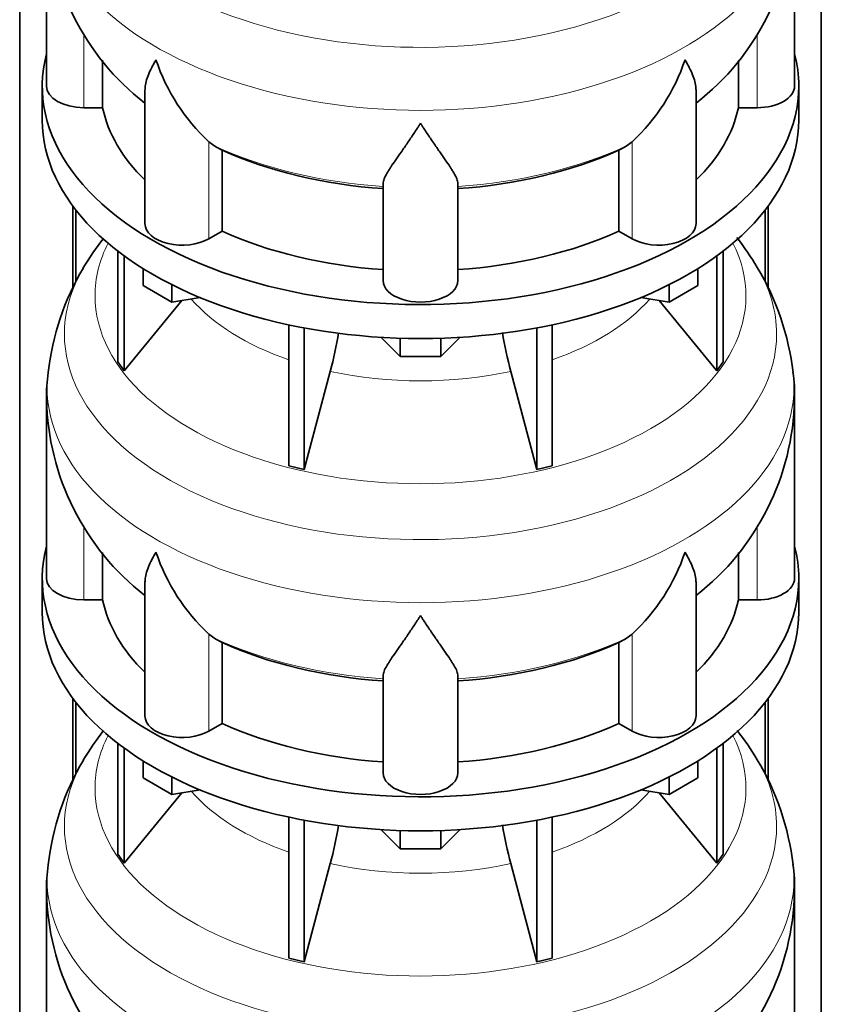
# Model space of a CAD drawing. Header units: millimetres. Extents: x 160 to 768, y -1238 to 1433.
# Tile 6 of 15: x 573 to 766, y -750 to -513. Entities that reach past the tile are written whole.
import ezdxf

# ---------------------------------------------------------------- set-up
doc = ezdxf.new("R2010")
doc.units = ezdxf.units.MM
doc.layers.add('LOW_134-5', color=7, linetype='Continuous')
doc.layers.add('VSI134_DIFFUSORE', color=7, linetype='Continuous')

# ---------------------------------------------------------------- blocks, each defined once
blk = doc.blocks.new('SE4')
at = {"layer": 'LOW_134-5', "color": 7, "linetype": 'Continuous', "lineweight": 35}
for p, q in [((573.42, -970.71), (573.42, -366.16)), ((766.28, -970.71), (766.28, -366.16)), ((586.17, -558.07), (586.17, -577.79)), ((753.53, -558.07), (753.53, -577.84)), ((586.93, -559.06), (586.93, -576.38)), ((752.77, -559.06), (752.77, -576.32)), ((586.17, -676.47), (586.17, -696.18)), ((753.53, -676.47), (753.53, -696.23)), ((586.93, -677.46), (586.93, -694.77)), ((752.77, -677.46), (752.77, -694.71))]:
    blk.add_line(p, q, dxfattribs=at)
at = {"layer": 'VSI134_DIFFUSORE', "color": 7, "linetype": 'Continuous', "lineweight": 35}
for p, q in [((579.85, -486.21), (579.85, -529.26)), ((759.85, -529.26), (759.85, -486.21)), ((593.38, -534.46), (593.38, -523.07)), ((746.32, -523.08), (746.32, -534.46)), ((578.85, -529.26), (578.85, -537.43)), ((603.57, -530.2), (603.57, -562.33)), ((736.13, -562.33), (736.13, -530.19)), ((760.85, -537.43), (760.85, -529.26)), ((588.85, -534.46), (593.38, -534.46)), ((746.32, -534.46), (750.85, -534.46)), ((620.36, -543.71), (618.94, -542.66)), ((720.76, -542.66), (719.34, -543.71)), ((622.14, -564.16), (622.14, -544.68)), ((717.56, -544.68), (717.56, -564.16)), ((660.85, -576.03), (660.85, -552.68)), ((678.85, -576.03), (678.85, -552.68)), ((618.94, -566), (622.14, -564.16)), ((717.56, -564.16), (720.76, -566)), ((597.02, -568.93), (597.02, -595.61)), ((598.55, -570.07), (598.55, -597.74)), ((741.15, -570.07), (741.15, -597.74)), ((742.68, -568.93), (742.68, -595.61)), ((603.09, -577.19), (603.09, -573.13)), ((736.61, -577.19), (736.61, -573.13)), ((610.03, -581.19), (603.09, -577.19)), ((610.03, -581.19), (610.03, -577.02)), ((729.67, -581.19), (729.67, -577.02)), ((736.61, -577.19), (729.67, -581.19)), ((598.55, -597.74), (612.41, -580.83)), ((616.86, -580.14), (610.03, -581.19)), ((729.67, -581.19), (722.84, -580.14)), ((727.29, -580.83), (741.15, -597.74)), ((638.15, -586.68), (638.15, -620.6)), ((701.55, -586.68), (701.55, -620.6)), ((641.85, -587.42), (641.85, -621.49)), ((697.85, -587.42), (697.85, -621.49)), ((664.94, -594.32), (660.29, -589.67)), ((664.94, -594.32), (664.94, -589.89)), ((679.41, -589.67), (674.76, -594.32)), ((674.76, -594.32), (674.76, -589.89)), ((674.76, -594.32), (664.94, -594.32)), ((597.02, -595.61), (598.55, -597.74)), ((741.15, -597.74), (742.68, -595.61)), ((641.85, -621.49), (648.13, -597.87)), ((691.57, -597.87), (697.85, -621.49)), ((579.85, -604.6), (579.85, -647.65)), ((759.85, -647.65), (759.85, -604.6)), ((638.15, -620.6), (641.85, -621.49)), ((697.85, -621.49), (701.55, -620.6)), ((593.38, -652.85), (593.38, -641.46)), ((746.32, -641.47), (746.32, -652.85)), ((578.85, -647.65), (578.85, -655.82)), ((603.57, -648.59), (603.57, -680.72)), ((736.13, -680.72), (736.13, -648.58)), ((760.85, -655.82), (760.85, -647.65)), ((588.85, -652.85), (593.38, -652.85)), ((746.32, -652.85), (750.85, -652.85)), ((620.36, -662.1), (618.94, -661.05)), ((720.76, -661.05), (719.34, -662.1)), ((622.14, -682.55), (622.14, -663.07)), ((717.56, -663.07), (717.56, -682.55)), ((660.85, -694.42), (660.85, -671.07)), ((678.85, -694.42), (678.85, -671.07)), ((618.94, -684.4), (622.14, -682.55)), ((717.56, -682.55), (720.76, -684.4)), ((597.02, -687.32), (597.02, -714)), ((598.55, -688.47), (598.55, -716.13)), ((741.15, -688.47), (741.15, -716.13)), ((742.68, -687.32), (742.68, -714)), ((603.09, -695.58), (603.09, -691.52)), ((736.61, -695.58), (736.61, -691.52)), ((610.03, -699.59), (603.09, -695.58)), ((610.03, -699.59), (610.03, -695.41)), ((729.67, -699.59), (729.67, -695.41)), ((736.61, -695.58), (729.67, -699.59)), ((598.55, -716.13), (612.41, -699.22)), ((616.86, -698.53), (610.03, -699.59)), ((729.67, -699.59), (722.84, -698.53)), ((727.29, -699.22), (741.15, -716.13)), ((638.15, -705.07), (638.15, -739)), ((701.55, -705.07), (701.55, -739)), ((641.85, -705.81), (641.85, -739.88)), ((697.85, -705.81), (697.85, -739.88)), ((664.94, -712.72), (660.29, -708.07)), ((664.94, -712.72), (664.94, -708.28)), ((679.41, -708.07), (674.76, -712.72)), ((674.76, -712.72), (674.76, -708.28)), ((674.76, -712.72), (664.94, -712.72)), ((597.02, -714), (598.55, -716.13)), ((741.15, -716.13), (742.68, -714)), ((641.85, -739.88), (648.13, -716.26)), ((691.57, -716.26), (697.85, -739.88)), ((579.85, -722.99), (579.85, -766.05)), ((759.85, -766.05), (759.85, -722.99)), ((638.15, -739), (641.85, -739.88)), ((697.85, -739.88), (701.55, -739))]:
    blk.add_line(p, q, dxfattribs=at)
at = {"layer": 'VSI134_DIFFUSORE', "color": 4, "linetype": 'Continuous', "lineweight": 9}
for p, q in [((588.85, -534.46), (588.85, -516.84)), ((750.85, -534.46), (750.85, -516.84)), ((618.94, -566), (618.94, -542.66)), ((720.76, -566), (720.76, -542.66)), ((588.85, -652.85), (588.85, -635.24)), ((750.85, -652.85), (750.85, -635.23)), ((618.94, -684.4), (618.94, -661.05)), ((720.76, -684.4), (720.76, -661.05))]:
    blk.add_line(p, q, dxfattribs=at)
at = {"layer": 'VSI134_DIFFUSORE', "color": 7, "linetype": 'Continuous', "lineweight": 35}
for centre, radius, start, end in [((641.19, -484.99), 61.32, 181.143, 232.0809), ((698.63, -485.02), 61.21, 307.8345, 358.882), ((651.44, -507.7), 47.73, 198.6373, 227.0857), ((688.26, -507.7), 47.73, 312.9143, 341.3628), ((628.27, -531.32), 14.7, 237.4509, 245.3566), ((711.43, -531.32), 14.7, 294.6434, 302.5491), ((648.54, -608.55), 69.58, 142.1793, 149.2687), ((690.95, -608.59), 69.75, 30.8078, 37.9957), ((642.46, -605.06), 62.56, 149.1725, 173.6598), ((696.27, -605.53), 63.63, 6.665, 30.8771), ((558.28, -573.55), 93.08, 344.857, 350.7163), ((780.11, -573.76), 91.75, 189.2709, 195.2315), ((616.05, -603.6), 36.18, 171.3375, 181.5961), ((728.47, -603.17), 31.39, 357.3789, 9.3244), ((641.19, -603.38), 61.32, 181.143, 232.0809), ((698.63, -603.41), 61.21, 307.8345, 358.882), ((651.44, -626.09), 47.73, 198.6373, 227.0857), ((688.26, -626.09), 47.73, 312.9143, 341.3628), ((628.27, -649.71), 14.7, 237.4509, 245.3566), ((711.43, -649.71), 14.7, 294.6434, 302.5491), ((648.54, -726.94), 69.58, 142.1793, 149.2687), ((690.95, -726.98), 69.75, 30.8078, 37.7935), ((642.46, -723.45), 62.56, 149.1725, 173.6598), ((696.27, -723.92), 63.63, 6.665, 30.8771), ((558.28, -691.95), 93.08, 344.857, 350.7163), ((780.11, -692.15), 91.75, 189.2709, 195.2315), ((616.05, -721.99), 36.18, 171.3375, 181.5961), ((728.47, -721.56), 31.39, 357.3789, 9.3244), ((641.19, -721.78), 61.32, 181.143, 232.0809), ((698.63, -721.8), 61.21, 307.8345, 358.882)]:
    blk.add_arc(centre, radius, start, end, dxfattribs=at)
at = {"layer": 'VSI134_DIFFUSORE', "color": 4, "linetype": 'Continuous', "lineweight": 9}
for centre, major_axis, start_param, end_param in [((669.85, -470.49), (85.67, 0), 2.814659, 6.283185), ((669.85, -483.24), (-89.83, 0), 0, 3.20888), ((669.85, -507.79), (-79.5, 0), 0.898849, 1.457346), ((669.85, -507.79), (79.5, 0), 4.82584, 5.384336), ((669.85, -579.69), (-78.3, 0), 0, 3.425204), ((669.85, -579.69), (-78.3, 0), 5.999574, 6.283185), ((669.85, -588.88), (85.67, 0), 2.814659, 6.283185), ((669.85, -588.88), (85.67, 0), 0, 0.328754), ((669.85, -564.57), (-61.63, 0), 0.463231, 1.030574), ((669.85, -564.57), (61.63, 0), 5.252612, 5.819954), ((669.85, -601.64), (-89.83, 0), 0, 3.20888), ((669.85, -601.64), (-89.83, 0), 6.215916, 6.283185), ((669.85, -564.57), (-61.63, 0), 1.210556, 1.931037), ((669.85, -626.18), (-79.5, 0), 0.898849, 1.457346), ((669.85, -626.18), (79.5, 0), 4.82584, 5.384336), ((669.85, -698.08), (-78.3, 0), 0, 3.425204), ((669.85, -698.08), (-78.3, 0), 5.999574, 6.283185), ((669.85, -707.27), (85.67, 0), 2.814659, 6.283185), ((669.85, -707.27), (85.67, 0), 0, 0.328754), ((669.85, -682.96), (-61.63, 0), 0.463231, 1.030574), ((669.85, -682.96), (61.63, 0), 5.252612, 5.819954), ((669.85, -720.03), (-89.83, 0), 0, 3.20888), ((669.85, -720.03), (-89.83, 0), 6.215916, 6.283185), ((669.85, -682.96), (-61.63, 0), 1.210556, 1.931037)]:
    blk.add_ellipse(centre, major_axis=major_axis, ratio=0.57735, start_param=start_param, end_param=end_param, dxfattribs=at)
at = {"layer": 'VSI134_DIFFUSORE', "color": 7, "linetype": 'Continuous', "lineweight": 35}
for centre, major_axis, start_param, end_param in [((669.85, -529.26), (91, 0), 2.993207, 6.283185), ((669.85, -529.26), (91, 0), 0, 0.148386), ((588.85, -529.26), (9, 0), 3.141593, 4.712389), ((750.85, -529.26), (-9, 0), 1.570796, 3.141593), ((669.85, -529.26), (-77, 0), 0.117151, 0.534109), ((669.85, -529.26), (77, 0), 5.749077, 6.166034), ((669.85, -537.43), (-91, 0), 0, 3.141593), ((669.85, -509.78), (-77, 0), 0.902549, 1.453645), ((669.85, -509.78), (77, 0), 4.82954, 5.380636), ((612.57, -562.33), (9, 0), 3.141593, 5.497787), ((727.13, -562.33), (-9, 0), 0.785398, 3.141593), ((669.85, -529.26), (-77, 0), 0.902549, 1.453645), ((669.85, -529.26), (77, 0), 4.82954, 5.380636), ((669.85, -576.03), (-9, 0), 0, 3.141593), ((669.85, -647.65), (91, 0), 2.993207, 6.283185), ((669.85, -647.65), (91, 0), 0, 0.148386), ((588.85, -647.65), (9, 0), 3.141593, 4.712389), ((750.85, -647.65), (-9, 0), 1.570796, 3.141593), ((669.85, -647.65), (-77, 0), 0.117151, 0.534109), ((669.85, -647.65), (77, 0), 5.749077, 6.166034), ((669.85, -655.82), (-91, 0), 0, 3.141593), ((669.85, -628.18), (-77, 0), 0.902549, 1.453645), ((669.85, -628.18), (77, 0), 4.82954, 5.380636), ((612.57, -680.72), (9, 0), 3.141593, 5.497787), ((727.13, -680.72), (-9, 0), 0.785398, 3.141593), ((669.85, -647.65), (-77, 0), 0.902549, 1.453645), ((669.85, -647.65), (77, 0), 4.82954, 5.380636), ((669.85, -694.42), (-9, 0), 0, 3.141593)]:
    blk.add_ellipse(centre, major_axis=major_axis, ratio=0.57735, start_param=start_param, end_param=end_param, dxfattribs=at)
for points, knots in [([(603.57, -530.21), (603.57, -530.04), (603.58, -529.87), (603.67, -528.69), (603.95, -527.64), (604.62, -525.96), (604.89, -525.39), (605.34, -524.5), (605.5, -524.2), (605.76, -523.74), (605.89, -523.51), (606.02, -523.27), (606.12, -523.11), (606.16, -523.03), (606.21, -522.95)], [0.4586292, 0.4586292, 0.4586292, 0.4586292, 0.5, 0.5, 0.75, 0.75, 0.875, 0.875, 0.9375, 0.9375, 0.96875, 0.984375, 0.984375, 1, 1, 1, 1]), ([(736.13, -530.2), (736.13, -530.05), (736.12, -529.89), (736.07, -529.23), (735.99, -528.72), (735.72, -527.65), (735.53, -527.11), (735.08, -525.98), (734.82, -525.4), (734.36, -524.5), (734.2, -524.2), (733.94, -523.74), (733.86, -523.58), (733.68, -523.27), (733.58, -523.11), (733.49, -522.95)], [0.4604904, 0.4604904, 0.4604904, 0.4604904, 0.5, 0.5, 0.625, 0.625, 0.75, 0.75, 0.875, 0.875, 0.9375, 0.9375, 0.96875, 0.96875, 1, 1, 1, 1]), ([(669.85, -538.17), (669.72, -538.39), (669.58, -538.6), (669.32, -539.02), (669.19, -539.22), (668.79, -539.84), (668.52, -540.25), (667.74, -541.44), (667.22, -542.2), (666.21, -543.68), (665.71, -544.39), (664.77, -545.75), (664.31, -546.39), (663.47, -547.61), (663.07, -548.19), (662.53, -549.01), (662.36, -549.28), (662.04, -549.79), (661.89, -550.04), (661.47, -550.76), (661.25, -551.2), (660.94, -552), (660.85, -552.36), (660.85, -552.68)], [0, 0, 0, 0, 0.03125, 0.03125, 0.0625, 0.0625, 0.125, 0.125, 0.25, 0.25, 0.375, 0.375, 0.5, 0.5, 0.625, 0.625, 0.6875, 0.6875, 0.75, 0.75, 0.875, 0.875, 1, 1, 1, 1]), ([(678.85, -552.68), (678.85, -552.36), (678.76, -552), (678.45, -551.2), (678.23, -550.76), (677.81, -550.04), (677.66, -549.79), (677.34, -549.28), (677.17, -549.01), (676.63, -548.19), (676.23, -547.61), (675.39, -546.39), (674.94, -545.75), (673.99, -544.4), (673.5, -543.69), (672.48, -542.21), (671.96, -541.44), (671.18, -540.25), (670.91, -539.84), (670.52, -539.23), (670.38, -539.02), (670.12, -538.6), (669.98, -538.38), (669.85, -538.17)], [0, 0, 0, 0, 0.125, 0.125, 0.25, 0.25, 0.3125, 0.3125, 0.375, 0.375, 0.5, 0.5, 0.625, 0.625, 0.75, 0.75, 0.875, 0.875, 0.9375, 0.9375, 0.96875, 0.96875, 1, 1, 1, 1]), ([(603.57, -648.6), (603.57, -648.43), (603.58, -648.27), (603.67, -647.08), (603.95, -646.03), (604.62, -644.36), (604.89, -643.78), (605.34, -642.89), (605.5, -642.59), (605.76, -642.13), (605.89, -641.9), (606.02, -641.66), (606.12, -641.5), (606.16, -641.42), (606.21, -641.35)], [0.4586292, 0.4586292, 0.4586292, 0.4586292, 0.5, 0.5, 0.75, 0.75, 0.875, 0.875, 0.9375, 0.9375, 0.96875, 0.984375, 0.984375, 1, 1, 1, 1]), ([(736.13, -648.59), (736.13, -648.44), (736.12, -648.28), (736.07, -647.62), (735.99, -647.11), (735.72, -646.05), (735.53, -645.5), (735.08, -644.37), (734.82, -643.79), (734.36, -642.9), (734.2, -642.59), (733.94, -642.13), (733.86, -641.98), (733.68, -641.66), (733.58, -641.5), (733.49, -641.35)], [0.4604904, 0.4604904, 0.4604904, 0.4604904, 0.5, 0.5, 0.625, 0.625, 0.75, 0.75, 0.875, 0.875, 0.9375, 0.9375, 0.96875, 0.96875, 1, 1, 1, 1]), ([(669.85, -656.57), (669.72, -656.78), (669.58, -656.99), (669.32, -657.41), (669.19, -657.62), (668.79, -658.23), (668.52, -658.64), (667.74, -659.83), (667.22, -660.6), (666.21, -662.07), (665.71, -662.79), (664.77, -664.14), (664.31, -664.78), (663.47, -666), (663.07, -666.58), (662.53, -667.4), (662.36, -667.67), (662.04, -668.18), (661.89, -668.43), (661.47, -669.15), (661.25, -669.59), (660.94, -670.39), (660.85, -670.75), (660.85, -671.07)], [0, 0, 0, 0, 0.03125, 0.03125, 0.0625, 0.0625, 0.125, 0.125, 0.25, 0.25, 0.375, 0.375, 0.5, 0.5, 0.625, 0.625, 0.6875, 0.6875, 0.75, 0.75, 0.875, 0.875, 1, 1, 1, 1]), ([(678.85, -671.07), (678.85, -670.75), (678.76, -670.39), (678.45, -669.59), (678.23, -669.15), (677.81, -668.43), (677.66, -668.18), (677.34, -667.67), (677.17, -667.4), (676.63, -666.58), (676.23, -666), (675.39, -664.78), (674.94, -664.14), (673.99, -662.79), (673.5, -662.08), (672.48, -660.6), (671.96, -659.83), (671.18, -658.64), (670.91, -658.24), (670.52, -657.62), (670.38, -657.41), (670.12, -656.99), (669.98, -656.78), (669.85, -656.57)], [0, 0, 0, 0, 0.125, 0.125, 0.25, 0.25, 0.3125, 0.3125, 0.375, 0.375, 0.5, 0.5, 0.625, 0.625, 0.75, 0.75, 0.875, 0.875, 0.9375, 0.9375, 0.96875, 0.96875, 1, 1, 1, 1])]:
    blk.add_open_spline(points, degree=3, knots=knots, dxfattribs=at)

msp = doc.modelspace()

# ---------------------------------------------------------------- block references
msp.add_blockref('SE4', (0, 0))

doc.saveas('drawing.dxf')
